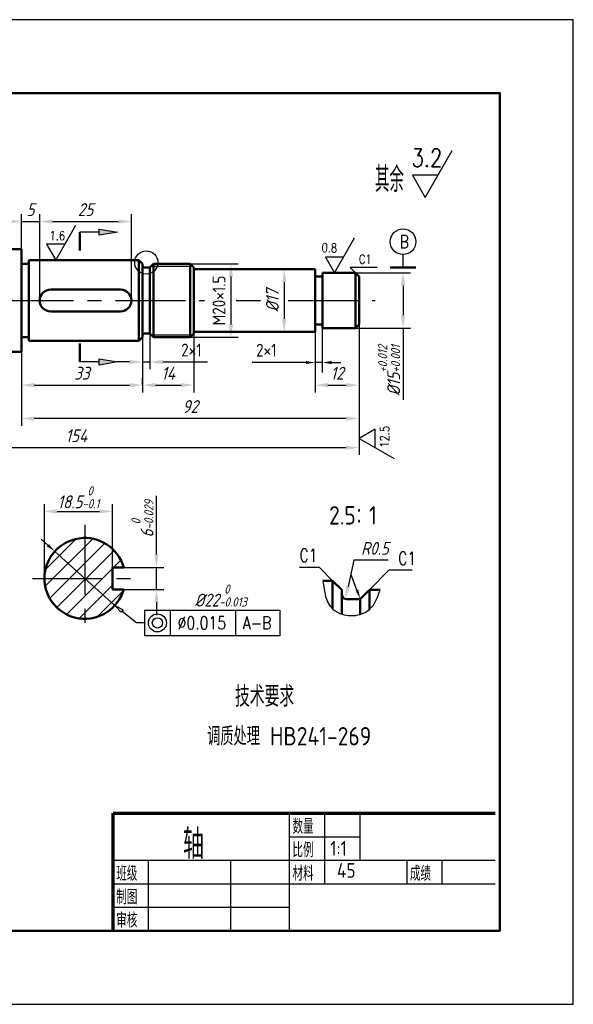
# Model space of a CAD drawing. Header units: millimetres. Extents: x 412 to 1331, y -29 to 283.
# Tile 2 of 2: x 641 to 792, y -29 to 239. Entities that reach past the tile are written whole.
import ezdxf

# ---------------------------------------------------------------- set-up
doc = ezdxf.new("R2010")
doc.units = ezdxf.units.MM
doc.header["$LTSCALE"] = 0.6
doc.linetypes.add('CENTER', pattern=[50.8, 31.75, -6.35, 6.35, -6.35])
doc.layers.get('Defpoints').update_dxf_attribs({"lineweight": 25})
for name, color, linetype, lineweight in [('1轮廓实线层', 7, 'Continuous', 50), ('图层8', 5, 'Continuous', 25), ('粗实线', 210, 'Continuous', 50), ('粗实线层', 1, 'Continuous', 70)]:
    doc.layers.add(name, color=color, linetype=linetype, lineweight=lineweight)
for name, color, linetype in [('2细线层', 4, 'Continuous'), ('3中心线层', 1, 'CENTER'), ('5剖面线层', 2, 'Continuous'), ('6文字层', 3, 'Continuous'), ('7标注层', 4, 'Continuous'), ('8符号标注层', 31, 'Continuous'), ('细实线层', 7, 'Continuous')]:
    doc.layers.add(name, color=color, linetype=linetype)
doc.styles.add('工程字体', font='gbenor.shx', dxfattribs={"bigfont": 'gbcbig.shx'})
doc.styles.add('工程直体', font='gbenor.shx', dxfattribs={"bigfont": 'gbcbig.shx'})
doc.styles.add('样式 1', font='gbeitc.shx', dxfattribs={"height": 3.5})
doc.dimstyles.new('TH_GBDIM', dxfattribs={"dimtxt": 3.5, "dimasz": 3.5, "dimexe": 2, "dimexo": 0, "dimgap": 1.5, "dimtad": 1, "dimdec": 0, "dimzin": 0, "dimdsep": 46, "dimtxsty": '样式 1', "dimcen": 0, "dimadec": 0, "dimazin": 0, "dimtfac": 0.714286, "dimtdec": 0, "dimtmove": 0, "dimatfit": 3, "dimfxl": 0, "dimtzin": 0, "dimlwd": -1, "dimlwe": -1, "dimarcsym": 0})

# ---------------------------------------------------------------- blocks, each defined once
blk = doc.blocks.new('*D72')
at = {"color": 0}
for p, q in [((733.67, 155.86), (733.67, 128.25)), ((641.67, 148.36), (641.67, 128.25)), ((730.17, 130.25), (645.17, 130.25))]:
    blk.add_line(p, q, dxfattribs=at)
at = {"color": 0, "lineweight": 25}
for points in [[(645.17, 130.83), (645.17, 129.66), (641.67, 130.25)], [(730.17, 130.83), (730.17, 129.66), (733.67, 130.25)]]:
    blk.add_solid(points, dxfattribs=at)
at = {"layer": 'Defpoints', "color": 0, "lineweight": 25}
for p in [(733.67, 155.86), (641.67, 148.36), (641.67, 130.25)]:
    blk.add_point(p, dxfattribs=at)
at = {"color": 0, "insert": (687.67, 133.5), "char_height": 3.5, "attachment_point": 5, "style": '样式 1'}
blk.add_mtext('92', dxfattribs=at)
blk = doc.blocks.new('*D73')
at = {"color": 0}
for p, q in [((579.67, 162.36), (579.67, 120.31)), ((733.67, 162.36), (733.67, 120.31)), ((583.17, 122.31), (730.17, 122.31))]:
    blk.add_line(p, q, dxfattribs=at)
at = {"color": 0, "lineweight": 25}
for points in [[(583.17, 122.89), (583.17, 121.72), (579.67, 122.31)], [(730.17, 122.89), (730.17, 121.72), (733.67, 122.31)]]:
    blk.add_solid(points, dxfattribs=at)
at = {"layer": 'Defpoints', "color": 0, "lineweight": 25}
for p in [(579.67, 162.36), (733.67, 162.36), (733.67, 122.31)]:
    blk.add_point(p, dxfattribs=at)
at = {"color": 0, "insert": (656.67, 125.56), "char_height": 3.5, "attachment_point": 5, "style": '样式 1'}
blk.add_mtext('154', dxfattribs=at)
blk = doc.blocks.new('*D74')
at = {"color": 0}
for p, q in [((674.67, 152.36), (674.67, 137.32)), ((641.67, 148.36), (641.67, 137.32)), ((645.17, 139.32), (671.17, 139.32))]:
    blk.add_line(p, q, dxfattribs=at)
at = {"color": 0, "lineweight": 25}
for points in [[(645.17, 139.9), (645.17, 138.74), (641.67, 139.32)], [(671.17, 139.9), (671.17, 138.74), (674.67, 139.32)]]:
    blk.add_solid(points, dxfattribs=at)
at = {"layer": 'Defpoints', "color": 0, "lineweight": 25}
for p in [(674.67, 152.36), (641.67, 148.36), (674.67, 139.32)]:
    blk.add_point(p, dxfattribs=at)
at = {"color": 0, "insert": (658.17, 142.57), "char_height": 3.5, "attachment_point": 5, "style": '样式 1'}
blk.add_mtext('33', dxfattribs=at)
blk = doc.blocks.new('*D75')
at = {"color": 0}
for p, q in [((676.67, 153.31), (676.67, 143.63)), ((674.67, 152.36), (674.67, 143.63)), ((671.17, 145.63), (667.67, 145.63)), ((674.67, 145.63), (676.67, 145.63)), ((680.17, 145.63), (692.35, 145.63))]:
    blk.add_line(p, q, dxfattribs=at)
at = {"color": 0, "lineweight": 25}
for points in [[(671.17, 146.21), (671.17, 145.04), (674.67, 145.63)], [(680.17, 146.21), (680.17, 145.04), (676.67, 145.63)]]:
    blk.add_solid(points, dxfattribs=at)
at = {"layer": 'Defpoints', "color": 0, "lineweight": 25}
for p in [(676.67, 153.31), (674.67, 152.36), (676.67, 145.63)]:
    blk.add_point(p, dxfattribs=at)
at = {"color": 0, "insert": (688.01, 148.88), "char_height": 3.5, "attachment_point": 5, "style": '工程字体'}
blk.add_mtext('2×1{}{}', dxfattribs=at)
blk = doc.blocks.new('*D76')
at = {"color": 0}
for p, q in [((641.67, 176.36), (641.67, 185.85)), ((646.67, 162.36), (646.67, 185.85)), ((638.17, 183.85), (634.67, 183.85)), ((641.67, 183.85), (646.67, 183.85)), ((650.17, 183.85), (653.67, 183.85))]:
    blk.add_line(p, q, dxfattribs=at)
at = {"color": 0, "lineweight": 25}
for points in [[(638.17, 184.43), (638.17, 183.27), (641.67, 183.85)], [(650.17, 184.43), (650.17, 183.27), (646.67, 183.85)]]:
    blk.add_solid(points, dxfattribs=at)
at = {"layer": 'Defpoints', "color": 0, "lineweight": 25}
for p in [(646.67, 183.85), (641.67, 176.36), (646.67, 162.36)]:
    blk.add_point(p, dxfattribs=at)
at = {"color": 0, "insert": (644.17, 187.1), "char_height": 3.5, "attachment_point": 5, "style": '样式 1'}
blk.add_mtext('5{}{}', dxfattribs=at)
blk = doc.blocks.new('*D64')
at = {"color": 0}
for p, q in [((646.67, 162.36), (646.67, 185.85)), ((671.67, 162.36), (671.67, 185.85)), ((650.17, 183.85), (668.17, 183.85))]:
    blk.add_line(p, q, dxfattribs=at)
at = {"color": 0, "lineweight": 25}
for points in [[(650.17, 184.43), (650.17, 183.27), (646.67, 183.85)], [(668.17, 184.43), (668.17, 183.27), (671.67, 183.85)]]:
    blk.add_solid(points, dxfattribs=at)
at = {"layer": 'Defpoints', "color": 0, "lineweight": 25}
for p in [(671.67, 183.85), (646.67, 162.36), (671.67, 162.36)]:
    blk.add_point(p, dxfattribs=at)
at = {"color": 0, "insert": (659.17, 187.1), "char_height": 3.5, "attachment_point": 5, "style": '样式 1'}
blk.add_mtext('25{}{}', dxfattribs=at)
blk = doc.blocks.new('*D67')
at = {"layer": '7标注层', "color": 0}
for p, q in [((677.67, 172.36), (700.75, 172.36)), ((698.75, 168.86), (698.75, 155.86)), ((677.67, 152.36), (700.75, 152.36))]:
    blk.add_line(p, q, dxfattribs=at)
at = {"layer": '7标注层', "color": 0, "lineweight": 25}
for points in [[(698.17, 168.86), (699.34, 168.86), (698.75, 172.36)], [(698.17, 155.86), (699.34, 155.86), (698.75, 152.36)]]:
    blk.add_solid(points, dxfattribs=at)
at = {"layer": 'Defpoints', "color": 0, "lineweight": 25}
for p in [(677.67, 172.36), (677.67, 152.36), (698.75, 152.36)]:
    blk.add_point(p, dxfattribs=at)
at = {"layer": '7标注层', "color": 0, "insert": (695.5, 162.36), "char_height": 3.5, "attachment_point": 5, "rotation": 90, "style": '工程字体'}
blk.add_mtext('M20×1.5{}{}', dxfattribs=at)
blk = doc.blocks.new('*D68')
at = {"layer": '7标注层', "color": 0}
for p, q in [((721.67, 170.86), (711.29, 170.86)), ((713.29, 167.36), (713.29, 157.36)), ((721.67, 153.86), (711.29, 153.86))]:
    blk.add_line(p, q, dxfattribs=at)
at = {"layer": '7标注层', "color": 0, "lineweight": 25}
for points in [[(712.71, 167.36), (713.88, 167.36), (713.29, 170.86)], [(712.71, 157.36), (713.88, 157.36), (713.29, 153.86)]]:
    blk.add_solid(points, dxfattribs=at)
at = {"layer": 'Defpoints', "color": 0, "lineweight": 25}
for p in [(721.67, 170.86), (713.29, 153.86), (721.67, 153.86)]:
    blk.add_point(p, dxfattribs=at)
at = {"layer": '7标注层', "color": 0, "insert": (710.04, 162.36), "char_height": 3.5, "attachment_point": 5, "rotation": 90, "style": '样式 1'}
blk.add_mtext('%%C17{}{}', dxfattribs=at)
blk = doc.blocks.new('*D69')
at = {"layer": '7标注层', "color": 0}
for p, q in [((732.67, 169.86), (747.64, 169.86)), ((745.64, 166.36), (745.64, 158.36)), ((732.67, 154.86), (747.64, 154.86)), ((745.64, 154.86), (745.64, 135.32))]:
    blk.add_line(p, q, dxfattribs=at)
at = {"layer": '7标注层', "color": 0, "lineweight": 25}
for points in [[(745.05, 166.36), (746.22, 166.36), (745.64, 169.86)], [(745.05, 158.36), (746.22, 158.36), (745.64, 154.86)]]:
    blk.add_solid(points, dxfattribs=at)
at = {"layer": 'Defpoints', "color": 0, "lineweight": 25}
for p in [(732.67, 169.86), (732.67, 154.86), (745.64, 154.86)]:
    blk.add_point(p, dxfattribs=at)
at = {"layer": '7标注层', "color": 0, "insert": (741.84, 143.34), "char_height": 3.5, "attachment_point": 5, "rotation": 90, "style": '样式 1'}
blk.add_mtext('%%C15{}{\\H0.7143x;\\S+0.012^ +0.001;}', dxfattribs=at)
blk = doc.blocks.new('*D71')
at = {"layer": '7标注层', "color": 0}
for p, q in [((678.5, 93.23), (678.5, 109.21)), ((666.47, 89.73), (680.5, 89.73)), ((678.5, 83.73), (678.5, 89.73)), ((666.47, 83.73), (680.5, 83.73)), ((678.5, 80.23), (678.5, 76.73))]:
    blk.add_line(p, q, dxfattribs=at)
at = {"layer": '7标注层', "color": 0, "lineweight": 25}
for points in [[(677.91, 93.23), (679.08, 93.23), (678.5, 89.73)], [(677.91, 80.23), (679.08, 80.23), (678.5, 83.73)]]:
    blk.add_solid(points, dxfattribs=at)
at = {"layer": 'Defpoints', "color": 0, "lineweight": 25}
for p in [(666.47, 89.73), (678.5, 89.73), (666.47, 83.73)]:
    blk.add_point(p, dxfattribs=at)
at = {"layer": '7标注层', "color": 0, "insert": (674.65, 102.97), "char_height": 3.5, "attachment_point": 5, "rotation": 90, "style": '样式 1'}
blk.add_mtext('6{}{\\H0.7143x;\\S 0^ -0.029;}', dxfattribs=at)
blk = doc.blocks.new('*D78')
at = {"color": 0}
for p, q in [((647.97, 86.73), (647.97, 106.96)), ((651.47, 104.96), (662.97, 104.96)), ((666.47, 86.73), (666.47, 106.96))]:
    blk.add_line(p, q, dxfattribs=at)
at = {"color": 0, "lineweight": 25}
for points in [[(651.47, 105.55), (651.47, 104.38), (647.97, 104.96)], [(662.97, 105.55), (662.97, 104.38), (666.47, 104.96)]]:
    blk.add_solid(points, dxfattribs=at)
at = {"layer": 'Defpoints', "color": 0, "lineweight": 25}
for p in [(666.47, 104.96), (647.97, 86.73), (666.47, 86.73)]:
    blk.add_point(p, dxfattribs=at)
at = {"color": 0, "insert": (657.22, 108.81), "char_height": 3.5, "attachment_point": 5, "style": '样式 1'}
blk.add_mtext('18.5{}{\\H0.7143x;\\S 0^ -0.1;}', dxfattribs=at)
blk = doc.blocks.new('*D79')
at = {"layer": '7标注层', "color": 0}
for p, q in [((732.22, 91.65), (730.68, 84.55)), ((741.59, 91.65), (732.22, 91.65))]:
    blk.add_line(p, q, dxfattribs=at)
at = {"layer": '7标注层', "color": 0, "lineweight": 25}
blk.add_solid([(730.11, 84.67), (731.25, 84.42), (729.94, 81.13)], dxfattribs=at)
at = {"layer": 'Defpoints', "color": 0, "lineweight": 25}
for p in [(729.94, 81.13), (730.21, 82.35)]:
    blk.add_point(p, dxfattribs=at)
at = {"layer": '7标注层', "color": 0, "insert": (737.98, 94.9), "char_height": 3.5, "attachment_point": 5, "style": '样式 1'}
blk.add_mtext('R0.5{}{}', dxfattribs=at)
blk = doc.blocks.new('*D80')
at = {"color": 0}
for p, q in [((733.67, 154.86), (733.67, 137.32)), ((721.67, 143.48), (721.67, 137.32)), ((725.17, 139.32), (730.17, 139.32))]:
    blk.add_line(p, q, dxfattribs=at)
at = {"color": 0, "lineweight": 25}
for points in [[(725.17, 139.9), (725.17, 138.74), (721.67, 139.32)], [(730.17, 139.9), (730.17, 138.74), (733.67, 139.32)]]:
    blk.add_solid(points, dxfattribs=at)
at = {"layer": 'Defpoints', "color": 0, "lineweight": 25}
for p in [(733.67, 154.86), (721.67, 143.48), (733.67, 139.32)]:
    blk.add_point(p, dxfattribs=at)
at = {"color": 0, "insert": (727.67, 142.57), "char_height": 3.5, "attachment_point": 5, "style": '样式 1'}
blk.add_mtext('12', dxfattribs=at)
blk = doc.blocks.new('*D81')
at = {"color": 0}
for p, q in [((688.67, 153.86), (688.67, 137.32)), ((674.67, 139.32), (674.67, 141.32)), ((678.17, 139.32), (685.17, 139.32))]:
    blk.add_line(p, q, dxfattribs=at)
at = {"color": 0, "lineweight": 25}
for points in [[(678.17, 139.9), (678.17, 138.74), (674.67, 139.32)], [(685.17, 139.9), (685.17, 138.74), (688.67, 139.32)]]:
    blk.add_solid(points, dxfattribs=at)
at = {"layer": 'Defpoints', "color": 0, "lineweight": 25}
for p in [(688.67, 153.86), (674.67, 139.32), (688.67, 139.32)]:
    blk.add_point(p, dxfattribs=at)
at = {"color": 0, "insert": (681.67, 142.57), "char_height": 3.5, "attachment_point": 5, "style": '样式 1'}
blk.add_mtext('14', dxfattribs=at)

msp = doc.modelspace()

# ---------------------------------------------------------------- hatches: boundary and pattern name
at = {"layer": '2细线层'}
h = msp.add_hatch(color=7, dxfattribs=at)
h.paths.add_polyline_path([(598.26, 178.3), (593.26, 179.13), (593.26, 177.46)])
h.paths.add_polyline_path([(593.26, 147.08), (593.26, 145.42), (598.26, 146.25)])
h.paths.add_polyline_path([(667.83, 180.96), (662.83, 181.8), (662.83, 180.13)])
h.paths.add_polyline_path([(662.83, 146.46), (662.83, 144.8), (667.83, 145.63)])
at = {"layer": '5剖面线层'}
h = msp.add_hatch(dxfattribs=at)
h.set_pattern_fill('ANSI31', style=0)
h.set_pattern_definition([(45, (519.2968, 14.0784), (-2.245064, 2.245064), [])])
h.paths.add_polyline_path([(658.97, 86.73), (658.97, 97.73, 0.414214), (647.97, 86.73)])
h.paths.add_polyline_path([(666.47, 86.73), (666.47, 89.73), (669.55, 89.73, 0.335437), (658.97, 97.73), (658.97, 86.73)])
h.paths.add_polyline_path([(658.97, 75.73, 0.335437), (669.55, 83.73), (666.47, 83.73), (666.47, 86.73), (658.97, 86.73)])
h.paths.add_polyline_path([(658.97, 86.73), (647.97, 86.73, 0.414214), (658.97, 75.73)])

# ---------------------------------------------------------------- linework, layer by layer
at = {"color": 7}
msp.add_line((641.67, 148.36), (641.67, 128.25), dxfattribs=at)
msp.add_lwpolyline([(412.02, -29.2), (792.02, -29.2), (792.02, 238.8), (412.02, 238.8)], close=True, dxfattribs=at)
at = {"layer": '1轮廓实线层', "color": 7}
for p, q in [((657.58, 180.96), (657.58, 175.96)), ((641.67, 176.36), (636.67, 176.36)), ((641.67, 176.36), (641.67, 148.36)), ((641.67, 172.36), (643.67, 172.36)), ((643.67, 173.36), (673.67, 173.36)), ((643.67, 173.36), (643.67, 151.36)), ((674.67, 172.36), (673.67, 173.36)), ((673.67, 173.36), (673.67, 151.36)), ((674.67, 172.36), (674.67, 152.36)), ((677.67, 172.36), (676.82, 171.5)), ((677.67, 172.36), (687.67, 172.36)), ((677.67, 172.36), (677.67, 152.36)), ((687.67, 172.36), (688.67, 171.36)), ((687.67, 172.36), (687.67, 152.36)), ((676.46, 171.36), (675.17, 171.36)), ((676.67, 171.4), (676.67, 153.31)), ((688.67, 171.36), (688.67, 153.36)), ((688.67, 170.86), (721.67, 170.86)), ((721.67, 170.86), (721.67, 153.86)), ((721.67, 168.86), (723.67, 168.86)), ((723.67, 169.86), (732.67, 169.86)), ((723.67, 169.86), (723.67, 154.86)), ((732.67, 169.86), (733.67, 168.86)), ((732.67, 169.86), (732.67, 154.86)), ((733.67, 168.86), (733.67, 155.86)), ((649.67, 165.36), (668.67, 165.36)), ((649.67, 159.36), (668.67, 159.36)), ((721.67, 155.86), (723.67, 155.86)), ((732.67, 154.86), (733.67, 155.86)), ((732.67, 154.86), (733.67, 155.86)), ((676.46, 153.36), (675.17, 153.36)), ((676.82, 153.21), (677.67, 152.36)), ((687.67, 152.36), (688.67, 153.36)), ((688.67, 153.86), (721.67, 153.86)), ((723.67, 154.86), (732.67, 154.86)), ((641.67, 152.36), (643.67, 152.36)), ((643.67, 151.36), (673.67, 151.36)), ((657.58, 145.63), (657.58, 150.63)), ((674.67, 152.36), (673.67, 151.36)), ((677.67, 152.36), (687.67, 152.36)), ((641.67, 148.36), (636.67, 148.36)), ((666.47, 89.73), (669.55, 89.73)), ((666.47, 83.73), (666.47, 89.73)), ((723.82, 86.1), (726.46, 86.1)), ((728.96, 83.6), (726.46, 86.1)), ((726.46, 86.1), (726.46, 78.45)), ((666.47, 83.73), (669.55, 83.73)), ((728.96, 83.6), (728.96, 77.02)), ((736.46, 83.6), (734.32, 81.47)), ((736.46, 83.6), (739.43, 83.6)), ((736.46, 83.6), (736.46, 78.27)), ((733.44, 81.1), (730.21, 81.1)), ((733.96, 81.21), (733.96, 76.94))]:
    msp.add_line(p, q, dxfattribs=at)
at = {"layer": '1轮廓实线层', "color": 7, "extrusion": (0, 1, 0), "elevation": 171.36}
msp.add_lwpolyline([(-742.14, 0), (-749.14, 0)], dxfattribs=at)
at = {"layer": '1轮廓实线层', "color": 7}
for centre, radius, start, end in [((675.17, 171.86), 0.5, 180, 270), ((676.46, 171.86), 0.5, 270, 315), ((649.67, 162.36), 3, 90, 270), ((668.67, 162.36), 3, 270, 90), ((675.17, 152.86), 0.5, 90, 180), ((676.46, 152.86), 0.5, 45, 90), ((658.97, 86.73), 11, 15.8266, 344.1734), ((730.21, 82.35), 1.25, 180, 270), ((733.44, 82.35), 1.25, 270, 315)]:
    msp.add_arc(centre, radius, start, end, dxfattribs=at)
at = {"layer": '2细线层', "color": 7}
for p, q in [((677, 171.73), (688.3, 171.73)), ((677, 152.98), (688.3, 152.98))]:
    msp.add_line(p, q, dxfattribs=at)
at = {"layer": '2细线层', "color": 7, "start_tangent": (-0.987408, 0.158192)}
msp.add_spline([(723.82, 86.1), (726.46, 78.45), (728.96, 77.02), (733.96, 76.94), (736.46, 78.27), (739.43, 83.6)], degree=3, dxfattribs=at)
at = {"layer": '3中心线层', "color": 7}
for p, q in [((636.81, 162.36), (691.54, 162.36)), ((700.16, 162.36), (706.82, 162.36)), ((714.35, 162.36), (738.01, 162.36)), ((658.97, 101.33), (658.97, 72.72)), ((644.71, 86.73), (673.68, 86.73))]:
    msp.add_line(p, q, dxfattribs=at)
at = {"layer": '7标注层', "color": 7}
for p, q in [((721.67, 155.86), (721.67, 143.48)), ((723.67, 142.8), (723.67, 154.86)), ((719.17, 145.48), (704.54, 145.48)), ((723.67, 145.48), (721.67, 145.48)), ((726.17, 145.48), (728.67, 145.48)), ((648.92, 95.74), (647.06, 97.41)), ((650.78, 94.07), (667.16, 79.38))]:
    msp.add_line(p, q, dxfattribs=at)
at = {"layer": '7标注层', "color": 7, "extrusion": (1, 0, 0), "elevation": 745.64}
for points in [[(173.46, 0), (174.86, 0)], [(171.36, 0), (173.46, 0)]]:
    msp.add_lwpolyline(points, dxfattribs=at)
at = {"layer": '7标注层', "color": 7, "extrusion": (-0.707107, -0.707107, 0), "elevation": -638.18}
msp.add_lwpolyline([(397.97, 0), (395.89, 0), (395.89, 0), (397.97, 0)], dxfattribs=at)
at = {"layer": '7标注层', "color": 7, "extrusion": (0, 1, 0)}
for points, elevation in [([(-738.57, 0), (-731.2, 0)], 171.33), ([(-717.43, 0), (-722.8, 0)], 89.76), ([(-748.16, 0), (-741.81, 0)], 88.95), ([(-673.03, 0), (-674.8, 0)], 74.76)]:
    msp.add_lwpolyline(points, dxfattribs=dict(at, elevation=elevation))
at = {"layer": '7标注层', "color": 7}
for points in [[(726.46, 86.1), (722.8, 89.76)], [(733.08, 83.55), (731.43, 88)]]:
    msp.add_lwpolyline(points, dxfattribs=at)
at = {"layer": '7标注层', "color": 7, "extrusion": (0.707107, -0.707107, 0), "elevation": 461.64}
msp.add_lwpolyline([(579.87, 0), (587.44, 0)], dxfattribs=at)
at = {"layer": '7标注层', "color": 7}
msp.add_lwpolyline([(668.87, 77.51), (667.16, 79.38), (669.38, 78.17)], close=True, dxfattribs=at)
at = {"layer": '7标注层', "color": 7, "extrusion": (0.618009, 0.786171, 0), "elevation": 474.72}
msp.add_lwpolyline([(-477.94, 0), (-482.92, 0)], dxfattribs=at)
at = {"layer": '7标注层', "color": 7, "lineweight": -3, "extrusion": (0, 1, 0)}
for points, elevation in [([(-675.24, 0), (-712.1, 0)], 78.12), ([(-712.1, 0), (-675.24, 0)], 71.12)]:
    msp.add_lwpolyline(points, dxfattribs=dict(at, elevation=elevation))
at = {"layer": '7标注层', "color": 7, "lineweight": -3, "extrusion": (1, 0, 0)}
for elevation in [675.24, 682.24, 699.97, 712.1]:
    msp.add_lwpolyline([(78.12, 0), (71.12, 0)], dxfattribs=dict(at, elevation=elevation))
at = {"layer": '7标注层', "color": 7, "extrusion": (0.315926, 0.948784, 0), "elevation": 284.12}
msp.add_lwpolyline([(-616.62, 0), (-617.08, 0)], dxfattribs=at)
at = {"layer": '7标注层', "color": 7, "lineweight": -3}
msp.add_circle((745.64, 178.36), 3.5, dxfattribs=at)
at = {"layer": '7标注层', "color": 7}
for radius in [2.45, 1.4]:
    msp.add_circle((678.74, 74.62), radius, dxfattribs=at)
for points in [[(719.17, 145.9), (719.17, 145.06), (721.67, 145.48)], [(726.17, 145.9), (726.17, 145.06), (723.67, 145.48)], [(649.2, 96.05), (648.64, 95.43), (650.78, 94.07)], [(733.47, 83.7), (733.96, 81.21), (732.69, 83.41)]]:
    msp.add_solid(points, dxfattribs=at)
at = {"layer": '8符号标注层', "color": 7, "lineweight": 25, "extrusion": (0.868243, -0.496139, 0), "elevation": 558.16}
msp.add_lwpolyline([(538.29, 0), (552.99, 0)], dxfattribs=at)
at = {"layer": '8符号标注层', "color": 7, "lineweight": 25, "extrusion": (0, 1, 0), "elevation": 196.52}
msp.add_lwpolyline([(-755.16, 0), (-748.21, 0)], dxfattribs=at)
at = {"layer": '8符号标注层', "color": 7, "lineweight": 25, "extrusion": (0.868243, 0.496139, 0), "elevation": 747.13}
msp.add_lwpolyline([(-200.59, 0), (-207.59, 0)], dxfattribs=at)
at = {"layer": '8符号标注层', "color": 7, "extrusion": (0.868243, -0.496139, 0)}
for points, elevation in [([(473.52, 0), (484.52, 0)], 479.25), ([(508.17, 0), (519.17, 0)], 546.94)]:
    msp.add_lwpolyline(points, dxfattribs=dict(at, elevation=elevation))
at = {"layer": '8符号标注层', "color": 7, "extrusion": (1, 0, 0)}
for points, elevation in [([(182.91, 0), (182.91, 0)], 656.49), ([(179.41, 0), (179.41, 0)], 732.46), ([(122.35, 0), (127.31, 0)], 738.01), ([(119.37, 0), (119.37, 0)], 743.22)]:
    msp.add_lwpolyline(points, dxfattribs=dict(at, elevation=elevation))
at = {"layer": '8符号标注层', "color": 7, "extrusion": (0, 1, 0)}
for points, elevation in [([(-662.83, 0), (-657.58, 0)], 180.96), ([(-653.52, 0), (-648.56, 0)], 177.7), ([(-729.48, 0), (-724.52, 0)], 174.2), ([(-662.83, 0), (-657.58, 0)], 145.63)]:
    msp.add_lwpolyline(points, dxfattribs=dict(at, elevation=elevation))
at = {"layer": '8符号标注层', "color": 7}
for points in [[(662.83, 181.8), (667.83, 180.96), (662.83, 180.13)], [(662.83, 146.46), (667.83, 145.63), (662.83, 144.8)]]:
    msp.add_lwpolyline(points, close=True, dxfattribs=at)
at = {"layer": '8符号标注层', "color": 7, "extrusion": (0.868243, 0.496139, 0), "elevation": 651.27}
msp.add_lwpolyline([(-167.49, 0), (-172.49, 0)], dxfattribs=at)
at = {"layer": '8符号标注层', "color": 7}
msp.add_lwpolyline([(724.52, 174.2), (727, 169.86)], dxfattribs=at)
at = {"layer": '8符号标注层', "color": 7, "extrusion": (0.496139, -0.868243, 0), "elevation": 255.62}
msp.add_lwpolyline([(703.94, 0), (698.94, 0)], dxfattribs=at)
at = {"layer": '8符号标注层', "color": 7, "extrusion": (0.496139, 0.868243, 0), "elevation": 472.38}
msp.add_lwpolyline([(-575.07, 0), (-586.07, 0)], dxfattribs=at)
at = {"layer": '8符号标注层', "color": 7}
msp.add_circle((675.71, 172.71), 3.16, dxfattribs=at)
at = {"layer": '粗实线', "color": 7}
msp.add_lwpolyline([(452.02, -9.2), (772.02, -9.2), (772.02, 218.8), (452.02, 218.8)], close=True, dxfattribs=at)
at = {"layer": '粗实线层', "color": 7}
for p, q in [((666.72, -9.2), (666.72, 22.8)), ((666.72, 22.8), (770.72, 22.8))]:
    msp.add_line(p, q, dxfattribs=at)
at = {"layer": '细实线层', "color": 7}
for p, q in [((714.72, -9.2), (714.72, 22.8)), ((724.32, 3.6), (724.32, 22.8)), ((733.92, 10), (733.92, 22.8)), ((714.72, 16.4), (733.92, 16.4)), ((666.72, 10), (770.72, 10)), ((676.32, -9.2), (676.32, 10)), ((698.72, -9.2), (698.72, 10)), ((746.72, 3.6), (746.72, 10)), ((756.32, 3.6), (756.32, 10)), ((666.72, 3.6), (770.72, 3.6)), ((666.72, -2.8), (714.72, -2.8))]:
    msp.add_line(p, q, dxfattribs=at)

# ---------------------------------------------------------------- texts
at = {"layer": '2细线层', "color": 7, "char_height": 2.45, "width": 6.8316, "attachment_point": 1, "style": '样式 1'}
for s, insert, rotation in [('\\Fromans.shx,gbcbig.shx;\\W0.8000000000;\\T1.0000000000;\\o\\l1.6', (649.4, 181.28), 359.1327), ('\\Fromans.shx,gbcbig.shx;\\W0.8000000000;\\T1.0000000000;\\o\\l0.8', (723.5, 177.96), 359.1327), ('\\Fromans.shx,gbcbig.shx;\\W0.8000000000;\\T1.0000000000;\\o\\l12.5', (739.35, 122.35), 89.1327)]:
    msp.add_mtext(s, dxfattribs=dict(at, insert=insert, rotation=rotation))
at = {"layer": '6文字层', "color": 7, "style": '工程字体'}
for s, p in [('2.5：1', (725.49, 101.39)), ('调质处理 HB241-269', (692.27, 41.27))]:
    msp.add_text(s, height=5, dxfattribs=at).set_placement(p)
at = {"layer": '7标注层', "color": 7, "lineweight": -3, "char_height": 3.5, "attachment_point": 1, "style": '样式 1'}
for s, insert, width in [('\\Fromans.shx,gbcbig.shx;\\W0.8000000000;\\T1.0000000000;\\o\\lB', (744.7, 180.11), 5.0667), ('\\Fromans.shx,gbcbig.shx;\\W0.8000000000;\\T1.0000000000;\\o\\l∅0.015', (684.24, 76.37), 16.9333), ('\\Fromans.shx,gbcbig.shx;\\W0.8000000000;\\T1.0000000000;\\o\\lA-B', (701.97, 76.37), 11.3333)]:
    msp.add_mtext(s, dxfattribs=dict(at, insert=insert, width=width))
at = {"layer": '7标注层', "color": 7, "attachment_point": 1, "style": '样式 1'}
for insert, char_height, width in [((733.65, 174.83), 2.45, 5.5067), ((717.43, 94.76), 3.5, 7.8667), ((744.3, 93.95), 3.5, 7.8667)]:
    msp.add_mtext('\\Fromans.shx,gbcbig.shx;\\W0.8000000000;\\T1.0000000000;\\o\\lC1', dxfattribs=dict(at, insert=insert, char_height=char_height, width=width))
at = {"layer": '7标注层', "color": 7, "char_height": 3.5, "attachment_point": 5}
for s, insert, style in [('2×1{}{}', (708.4, 148.83), '工程字体'), ('%%C22{\\H0.7143x;\\S 0^ -0.013;}', (696.02, 82.06), '样式 1')]:
    msp.add_mtext(s, dxfattribs=dict(at, insert=insert, style=style))
at = {"layer": '8符号标注层', "color": 7, "lineweight": 25, "attachment_point": 1, "style": '样式 1'}
for s, insert, char_height, width in [('\\Fromans.shx,gbcbig.shx;\\W0.8000000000;\\T1.0000000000;\\o\\l3.2', (747.95, 203.67), 4.9, 12.1333), ('\\Fromans.shx,gbcbig.shx;\\W0.8000000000;\\T1.0000000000;\\o\\l其余', (737.99, 198.77), 6.86, 12.8121)]:
    msp.add_mtext(s, dxfattribs=dict(at, insert=insert, char_height=char_height, width=width))
at = {"layer": '图层8', "color": 7, "style": '工程字体'}
for s, p in [('2、分析零件图的表达方法,该零件图共用了           .           .         三种表达方法。', (458.48, 45.7)), ('3、图中表面粗糙度要求最高的表面有    处,其值为    ,图形中末注表面的表面粗糙度值为     。', (458.48, 33))]:
    msp.add_text(s, height=4.5, dxfattribs=at).set_placement(p)
at = {"layer": '细实线层', "color": 7, "style": '工程直体'}
for s, height, p in [('技术要求', 5.6, (699.86, 51.8)), ('数量', 4, (715.52, 17.2)), ('轴', 8, (685.68, 10.41)), ('比例', 4, (715.52, 10.8)), ('1:1', 4, (725.81, 11.25)), ('班级', 4, (667.52, 4.4)), ('材料', 4, (715.52, 4.4)), ('45', 4, (727.65, 5.23)), ('成绩', 4, (747.52, 4.4)), ('制图', 4, (667.52, -2)), ('审核', 4, (667.52, -8.34))]:
    msp.add_text(s, height=height, dxfattribs=at).set_placement(p)

# ---------------------------------------------------------------- dimensions: what is measured, and where the dimension line sits
at = {"color": 7}
for base, p1, p2, text, override, picture, middle in [((646.67, 183.85), (641.67, 176.36), (646.67, 162.36), '5{}{}', {"dimgap": 1.5, "dimtad": 1, "dimjust": 0, "dimdec": 1, "dimlfac": 1, "dimse1": 0, "dimse2": 0, "dimsd1": 0, "dimsd2": 0}, '*D76', (644.17, 187.1)), ((671.67, 183.85), (646.67, 162.36), (671.67, 162.36), '<>{}{}', {"dimgap": 1.5, "dimtad": 1, "dimjust": 0, "dimdec": 0, "dimlfac": 1, "dimse1": 0, "dimse2": 0, "dimsd1": 0, "dimsd2": 0, "dimtmove": 1}, '*D64', (659.17, 187.1)), ((676.67, 145.63), (674.67, 152.36), (676.67, 153.31), '<>×1{}{}', {"dimgap": 1.5, "dimtad": 1, "dimjust": 0, "dimdec": 0, "dimlfac": 1, "dimtxsty": '工程字体', "dimse1": 0, "dimse2": 0, "dimsd1": 0, "dimsd2": 0}, '*D75', (688.01, 148.88)), ((666.47, 104.96), (647.97, 86.73), (666.47, 86.73), '<>{}{\\H0.7143x;\\S 0^ -0.1;}', {"dimgap": 1.5, "dimtad": 1, "dimjust": 0, "dimdec": 1, "dimlfac": 1, "dimse1": 0, "dimse2": 0, "dimsd1": 0, "dimsd2": 0}, '*D78', (657.22, 108.81))]:
    dim = msp.add_linear_dim(base=base, p1=p1, p2=p2, text=text, dimstyle='TH_GBDIM', override=override, dxfattribs=at)
    dim.commit()
    dim.dimension.update_dxf_attribs({"geometry": picture, "text_midpoint": middle})
for base, p1, p2, picture, middle in [((733.67, 122.31), (579.67, 162.36), (733.67, 162.36), '*D73', (656.67, 125.56)), ((688.67, 139.32), (674.67, 139.32), (688.67, 153.86), '*D81', (681.67, 142.57)), ((674.67, 139.32), (641.67, 148.36), (674.67, 152.36), '*D74', (658.17, 142.57))]:
    dim = msp.add_linear_dim(base=base, p1=p1, p2=p2, dimstyle='TH_GBDIM', dxfattribs=at)
    dim.commit()
    dim.dimension.update_dxf_attribs({"geometry": picture, "text_midpoint": middle})
for base, p1, p2, picture, middle in [((641.67, 130.25), (733.67, 155.86), (641.67, 148.36), '*D72', (687.67, 133.5)), ((733.67, 139.32), (721.67, 143.48), (733.67, 154.86), '*D80', (727.67, 142.57))]:
    dim = msp.add_linear_dim(base=base, p1=p1, p2=p2, dimstyle='TH_GBDIM', override={"dimtmove": 1}, dxfattribs=at)
    dim.commit()
    dim.dimension.update_dxf_attribs({"geometry": picture, "text_midpoint": middle})
at = {"layer": '7标注层', "color": 7}
for base, p1, p2, text, override, picture, middle in [((698.75, 152.36), (677.67, 172.36), (677.67, 152.36), 'M20×1.5{}{}', {"dimgap": 1.5, "dimtad": 1, "dimjust": 0, "dimdec": 1, "dimlfac": 1, "dimtxsty": '工程字体', "dimse1": 0, "dimse2": 0, "dimsd1": 0, "dimsd2": 0}, '*D67', (695.5, 162.36)), ((713.29, 153.86), (721.67, 170.86), (721.67, 153.86), '%%C<>{}{}', {"dimgap": 1.5, "dimtad": 1, "dimjust": 0, "dimdec": 0, "dimlfac": 1, "dimse1": 0, "dimse2": 0, "dimsd1": 0, "dimsd2": 0}, '*D68', (710.04, 162.36)), ((745.64, 154.86), (732.67, 169.86), (732.67, 154.86), '%%C<>{}{\\H0.7143x;\\S+0.012^ +0.001;}', {"dimgap": 1.5, "dimtad": 1, "dimjust": 0, "dimdec": 0, "dimlfac": 1, "dimse1": 0, "dimse2": 0, "dimsd1": 0, "dimsd2": 0}, '*D69', (741.84, 143.34)), ((678.5, 89.73), (666.47, 83.73), (666.47, 89.73), '<>{}{\\H0.7143x;\\S 0^ -0.029;}', {"dimgap": 1.5, "dimtad": 1, "dimjust": 0, "dimdec": 0, "dimlfac": 1, "dimse1": 0, "dimse2": 0, "dimsd1": 0, "dimsd2": 0}, '*D71', (674.65, 102.97))]:
    dim = msp.add_linear_dim(base=base, p1=p1, p2=p2, angle=90, text=text, dimstyle='TH_GBDIM', override=override, dxfattribs=at)
    dim.commit()
    dim.dimension.update_dxf_attribs({"geometry": picture, "text_midpoint": middle})
dim = msp.add_radius_dim(center=(730.21, 82.35), mpoint=(729.94, 81.13), text='R0.5{}{}', dimstyle='TH_GBDIM', override={"dimgap": 1.5, "dimtad": 1, "dimjust": 0, "dimtih": 1, "dimtoh": 1, "dimdec": 1, "dimlfac": 1, "dimse1": 0, "dimse2": 0, "dimsd1": 0, "dimsd2": 0, "dimtix": 0, "dimtofl": 0, "dimatfit": 3}, dxfattribs=at)
dim.commit()
dim.dimension.update_dxf_attribs({"geometry": '*D79', "text_midpoint": (737.98, 91.65), "dimtype": 164})

doc.saveas('drawing.dxf')
